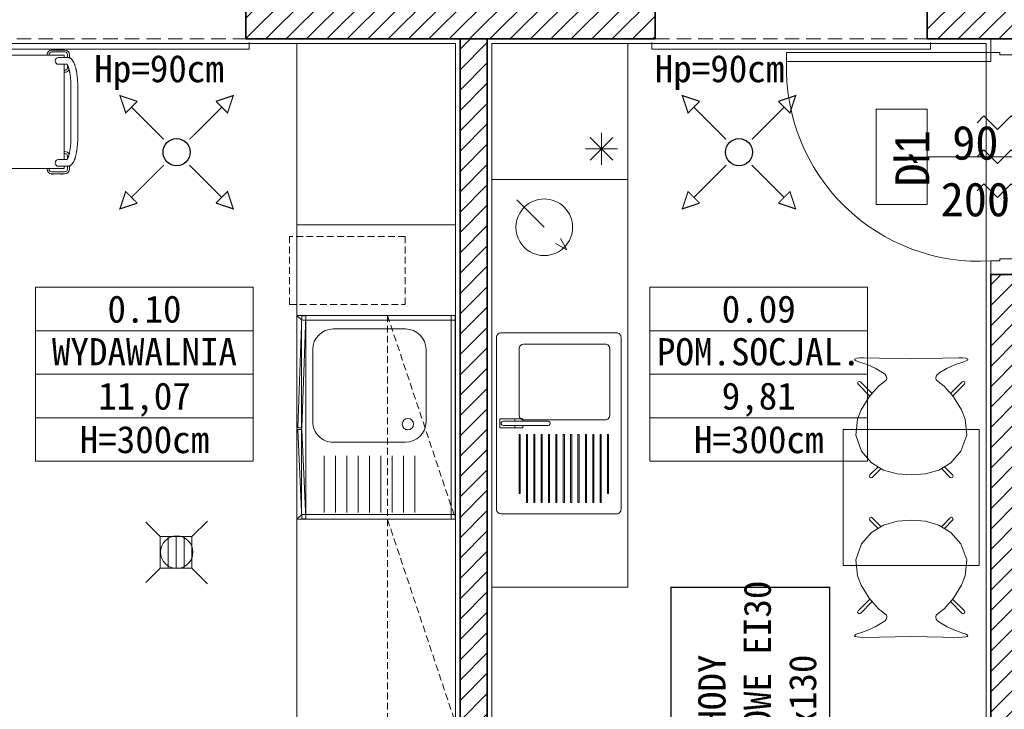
# Model space of a CAD drawing. Header units: millimetres. Extents: x -1373 to 28294, y -9636 to 187.
# Tile 71 of 133: x 4384 to 4818, y -4366 to -4062. Entities that reach past the tile are written whole.
import ezdxf
from ezdxf.enums import TextEntityAlignment as Align

# ---------------------------------------------------------------- set-up
doc = ezdxf.new("R2010")
doc.units = ezdxf.units.MM
doc.linetypes.add('DASHED', pattern=[0.75, 0.5, -0.25])
doc.linetypes.add('HIDDEN2', pattern=[4.7625, 3.175, -1.5875])
for name, color, linetype, lineweight in [('3987417c-e224-4861-8c51-863ca10e2d8a$0$LABO _ WYPOSAŻENIE _ 3 WIDOKOWA CIENKA', 8, 'Continuous', 9), ('3987417c-e224-4861-8c51-863ca10e2d8a$0$T_opisy', 8, 'Continuous', 13), ('_k_kreskowanie', 250, 'Continuous', 9), ('_k_opis', 7, 'Continuous', 13), ('_k_stolarka', 7, 'Continuous', 13), ('_k_tabela', 7, 'Continuous', 13), ('_k_wentylacja', 7, 'Continuous', 15), ('_k_wymiar', 7, 'Continuous', 9), ('_k_wyposażenia', 251, 'Continuous', 9), ('_k_zarys', 7, 'HIDDEN2', 20), ('_k_śc_dz_nadziemie', 211, 'Continuous', 30), ('_k_ściany', 223, 'Continuous', 35)]:
    doc.layers.add(name, color=color, linetype=linetype, lineweight=lineweight)
doc.layers.add('_k_niewidoczna', color=72, linetype='Continuous', lineweight=9, plot=False)
doc.styles.add('3987417c-e224-4861-8c51-863ca10e2d8a$0$MAJOR', font='ROMANS.SHX', dxfattribs={"width": 0.7})
doc.styles.add('GENERATED_STYLE_1', font='MS Gothic.ttf')
doc.styles.add('GENERATED_STYLE_2', font='MS Gothic.ttf')
doc.dimstyles.new('1 - 100   (15cm)', dxfattribs={"dimscale": 5, "dimtxt": 3, "dimasz": 1.6, "dimexe": 1, "dimexo": 1, "dimgap": 1, "dimtad": 1, "dimdec": 0, "dimzin": 12, "dimdsep": 46, "dimtxsty": 'GENERATED_STYLE_1', "dimblk1": 'OBLIQUE', "dimblk2": 'OBLIQUE', "dimsah": 1, "dimcen": 0, "dimdle": 1, "dimclrd": 256, "dimclre": 256, "dimclrt": 4, "dimazin": 0, "dimtfac": 0.75, "dimtdec": 0, "dimtix": 1, "dimtmove": 1, "dimatfit": 3, "dimldrblk": 'OBLIQUE', "dimfxl": 1, "dimfxlon": 1, "dimtvp": 0.75, "dimtfillclr": 1, "dimtolj": 1, "dimtzin": 0, "dimarcsym": 0})

# ---------------------------------------------------------------- blocks, each defined once
blk = doc.blocks.new('D_90')
at = {"layer": '_k_niewidoczna'}
blk.add_lwpolyline([(135862.75, 36163.65), (135952.75, 36163.65)], dxfattribs=at)
at = {"layer": '_k_opis'}
blk.add_lwpolyline([(135907.75, 36163.65), (135907.75, 36123.65), (135928.75, 36123.65), (135928.75, 36101.15), (135886.75, 36101.15), (135886.75, 36123.65), (135907.75, 36123.65)], dxfattribs=at)
at = {"layer": '_k_stolarka'}
for points in [[(135855.75, 36151.65), (135855.75, 36163.65), (135862.75, 36163.65), (135862.75, 36155.65), (135861.75, 36155.65), (135861.75, 36151.65), (135855.75, 36151.65)], [(135959.75, 36151.65), (135959.75, 36163.65), (135952.75, 36163.65), (135952.75, 36155.65), (135953.75, 36155.65), (135953.75, 36151.65), (135959.75, 36151.65)]]:
    blk.add_lwpolyline(points, dxfattribs=at)
blk.add_lwpolyline([(135861.75, 36151.65), (135865.75, 36151.65), (135865.75, 36061.65), (135861.75, 36061.65)], close=True, dxfattribs=at)
blk.add_lwpolyline([(135865.75, 36061.65, 0.441517), (135953.75, 36151.65)], format="xyb", dxfattribs=at)
at = {"layer": '_k_ściany'}
for points in [[(135855.75, 36151.65), (135855.75, 36163.65)], [(135959.75, 36151.65), (135959.75, 36163.65)]]:
    blk.add_lwpolyline(points, dxfattribs=at)
blk = doc.blocks.new('zlew')
at = {"layer": '_k_wyposażenia'}
for p, q in [((29120.1, -2932.34), (29200.1, -2932.34)), ((29198.1, -2934.34), (29122.1, -2934.34)), ((29120.1, -2936.34), (29120.1, -2987.34)), ((29162.09, -2935.94), (29158.1, -2935.94)), ((29158.1, -2935.94), (29158.1, -2942.44)), ((29159.2, -2937.34), (29159.2, -2957.13)), ((29159.2, -2942.44), (29159.2, -2937.34)), ((29161, -2957.13), (29161, -2937.34)), ((29161, -2937.34), (29161, -2942.44)), ((29162.09, -2942.44), (29162.09, -2935.94)), ((29200.1, -2987.34), (29200.1, -2936.34)), ((29158.1, -2942.44), (29159.2, -2942.44)), ((29159.2, -2942.54), (29158.13, -2942.54)), ((29158.13, -2942.54), (29158.13, -2946.04)), ((29159.2, -2946.04), (29159.2, -2942.54)), ((29161, -2942.44), (29162.09, -2942.44)), ((29162.07, -2942.54), (29161, -2942.54)), ((29161, -2942.54), (29161, -2946.04)), ((29162.07, -2946.04), (29162.07, -2942.54)), ((29125.1, -2946.34), (29125.1, -2982.34)), ((29156.6, -2944.34), (29127.1, -2944.34)), ((29158.13, -2946.04), (29159.2, -2946.04)), ((29158.6, -2982.34), (29158.6, -2946.34)), ((29161, -2946.04), (29162.07, -2946.04)), ((29191.1, -2944.34), (29165.1, -2944.34)), ((29165.1, -2944.34), (29165.1, -2944.84)), ((29165.1, -2944.84), (29191.1, -2944.84)), ((29195.1, -2947.59), (29165.1, -2947.59)), ((29165.1, -2947.59), (29165.1, -2948.09)), ((29165.1, -2948.09), (29195.1, -2948.09)), ((29191.1, -2944.84), (29191.1, -2944.34)), ((29195.1, -2948.09), (29195.1, -2947.59)), ((29195.1, -2950.84), (29165.1, -2950.84)), ((29165.1, -2950.84), (29165.1, -2951.34)), ((29165.1, -2951.34), (29195.1, -2951.34)), ((29195.1, -2951.34), (29195.1, -2950.84)), ((29195.1, -2954.09), (29165.1, -2954.09)), ((29165.1, -2954.09), (29165.1, -2954.59)), ((29165.1, -2954.59), (29195.1, -2954.59)), ((29195.1, -2954.59), (29195.1, -2954.09)), ((29195.1, -2957.34), (29165.1, -2957.34)), ((29165.1, -2957.34), (29165.1, -2957.84)), ((29165.1, -2957.84), (29195.1, -2957.84)), ((29195.1, -2960.59), (29165.1, -2960.59)), ((29165.1, -2960.59), (29165.1, -2961.09)), ((29165.1, -2961.09), (29195.1, -2961.09)), ((29195.1, -2957.84), (29195.1, -2957.34)), ((29195.1, -2961.09), (29195.1, -2960.59)), ((29195.1, -2963.84), (29165.1, -2963.84)), ((29165.1, -2963.84), (29165.1, -2964.34)), ((29165.1, -2964.34), (29195.1, -2964.34)), ((29195.1, -2964.34), (29195.1, -2963.84)), ((29195.1, -2967.09), (29165.1, -2967.09)), ((29165.1, -2967.09), (29165.1, -2967.59)), ((29165.1, -2967.59), (29195.1, -2967.59)), ((29195.1, -2967.59), (29195.1, -2967.09)), ((29195.1, -2970.34), (29165.1, -2970.34)), ((29165.1, -2970.34), (29165.1, -2970.84)), ((29165.1, -2970.84), (29195.1, -2970.84)), ((29195.1, -2973.59), (29165.1, -2973.59)), ((29165.1, -2973.59), (29165.1, -2974.09)), ((29165.1, -2974.09), (29195.1, -2974.09)), ((29195.1, -2970.84), (29195.1, -2970.34)), ((29195.1, -2974.09), (29195.1, -2973.59)), ((29195.1, -2976.84), (29165.1, -2976.84)), ((29165.1, -2976.84), (29165.1, -2977.34)), ((29165.1, -2977.34), (29195.1, -2977.34)), ((29195.1, -2977.34), (29195.1, -2976.84)), ((29195.1, -2980.09), (29165.1, -2980.09)), ((29165.1, -2980.09), (29165.1, -2980.59)), ((29165.1, -2980.59), (29195.1, -2980.59)), ((29195.1, -2980.59), (29195.1, -2980.09)), ((29127.1, -2984.34), (29156.6, -2984.34)), ((29191.1, -2983.34), (29165.1, -2983.34)), ((29165.1, -2983.34), (29165.1, -2983.84)), ((29165.1, -2983.84), (29191.1, -2983.84)), ((29191.1, -2983.84), (29191.1, -2983.34)), ((29122.1, -2989.34), (29198.1, -2989.34)), ((29120.1, -2992.34), (29200.1, -2992.34))]:
    blk.add_line(p, q, dxfattribs=at)
for centre, major_axis, start_param, end_param in [((29122.1, -2936.34), (-1.41, 1.41), -0.785398, 0.785398), ((29198.1, -2936.34), (1.41, 1.41), 5.497787, 7.068583), ((29160.1, -2937.34), (-0.636, 0.636), 3.926991, 7.068583), ((29160.1, -2937.34), (-0.636, 0.636), 3.926991, 7.068583), ((29127.1, -2946.34), (-1.41, 1.41), -0.785398, 0.785398), ((29156.6, -2946.34), (1.41, 1.41), 5.497787, 7.068583), ((29160.1, -2957.13), (-0.636, 0.636), 0.787968, 3.929561), ((29127.1, -2982.34), (1.41, 1.41), 2.356194, 3.926991), ((29156.6, -2982.34), (-1.41, 1.41), 2.356194, 3.926991), ((29122.1, -2987.34), (1.41, 1.41), 2.356194, 3.926991), ((29198.1, -2987.34), (-1.41, 1.41), 2.356194, 3.926991)]:
    blk.add_ellipse(centre, major_axis=major_axis, ratio=1, start_param=start_param, end_param=end_param, dxfattribs=at)
blk.add_point((29127.1, -2984.34), dxfattribs=at)
blk = doc.blocks.new('czajnik')
at = {"layer": '_k_wyposażenia'}
for p, q in [((29072.91, -2966.98), (29060.75, -2954.83)), ((29082.82, -2976.9), (29077.86, -2974.14)), ((29082.82, -2976.9), (29080.07, -2971.93))]:
    blk.add_line(p, q, dxfattribs=at)
for start_param, end_param in [(3.141593, 6.283185), (0, 3.141593)]:
    blk.add_ellipse((29072.91, -2966.98), major_axis=(-8.84, 8.84), ratio=1, start_param=start_param, end_param=end_param, dxfattribs=at)
blk = doc.blocks.new('Krzesło stylowe 01 20')
at = {"layer": '_k_wyposażenia'}
for p, q in [((3.1, 525.9), (0, 523.2)), ((0, 523.2), (2.2, 519.5)), ((9.7, 527.8), (3.1, 525.9)), ((23.9, 529.4), (9.7, 527.8)), ((40.1, 530.1), (23.9, 529.4)), ((250, 525.9), (40.1, 530.1)), ((250, 525.9), (459.9, 530.1)), ((459.9, 530.1), (476.1, 529.4)), ((476.1, 529.4), (490.3, 527.8)), ((490.3, 527.8), (496.9, 525.9)), ((496.9, 525.9), (500, 523.2)), ((500, 523.2), (497.8, 519.5)), ((2.2, 519.5), (7.7, 516)), ((7.7, 516), (22.4, 511.1)), ((22.4, 511.1), (55, 499.6)), ((55, 499.6), (91.2, 483.8)), ((91.2, 483.8), (127.7, 461.9)), ((408.8, 483.8), (372.3, 461.9)), ((445, 499.6), (408.8, 483.8)), ((477.6, 511.1), (445, 499.6)), ((492.3, 516), (477.6, 511.1)), ((497.8, 519.5), (492.3, 516)), ((127.7, 461.9), (134.6, 456.4)), ((134.6, 456.4), (140, 449.1)), ((140, 449.1), (141.9, 439.5)), ((141.9, 439.5), (140.4, 432.1)), ((360, 449.1), (358.1, 439.5)), ((358.1, 439.5), (359.6, 432.1)), ((365.4, 456.4), (360, 449.1)), ((372.3, 461.9), (365.4, 456.4)), ((15.7, 423.7), (13.5, 418.5)), ((13.5, 418.5), (15.6, 413.2)), ((15.6, 413.2), (67.4, 360.9)), ((20.9, 425.9), (15.7, 423.7)), ((26.1, 423.8), (20.9, 425.9)), ((26.1, 423.8), (77.2, 372.1)), ((105, 404), (64.3, 357.4)), ((124.4, 419.1), (105, 404)), ((140.4, 432.1), (124.4, 419.1)), ((359.6, 432.1), (375.6, 419.1)), ((375.6, 419.1), (395, 404)), ((395, 404), (435.7, 357.4)), ((473.9, 423.8), (422.8, 372.1)), ((484.4, 413.2), (432.6, 360.9)), ((473.9, 423.8), (479.1, 425.9)), ((479.1, 425.9), (484.3, 423.7)), ((484.3, 423.7), (486.5, 418.5)), ((486.5, 418.5), (484.4, 413.2)), ((64.3, 357.4), (29.1, 299.9)), ((435.7, 357.4), (470.9, 299.9)), ((29.1, 299.9), (12.5, 258.7)), ((470.9, 299.9), (487.5, 258.7)), ((12.5, 258.7), (5.5, 187.8)), ((487.5, 258.7), (494.5, 187.8)), ((5.5, 187.8), (31.1, 117.7)), ((494.5, 187.8), (468.9, 117.7)), ((31.1, 117.7), (75.1, 67)), ((468.9, 117.7), (424.9, 67)), ((103.4, 49.1), (67.5, 12.8)), ((75.1, 67), (128.2, 34.5)), ((103.7, 49.5), (103.4, 49.1)), ((424.9, 67), (371.8, 34.5)), ((396.3, 49.5), (396.6, 49.1)), ((396.6, 49.1), (432.5, 12.8)), ((67.5, 12.8), (65.3, 7.5)), ((65.3, 7.5), (67.5, 2.2)), ((67.5, 2.2), (72.7, 0)), ((72.7, 0), (77.9, 2.1)), ((113.9, 38.6), (77.9, 2.1)), ((116.8, 41.5), (113.9, 38.6)), ((128.2, 34.5), (187.5, 17.4)), ((250, 12.9), (187.5, 17.4)), ((250, 12.9), (312.5, 17.4)), ((371.8, 34.5), (312.5, 17.4)), ((383.2, 41.5), (386.1, 38.6)), ((386.1, 38.6), (422.1, 2.1)), ((427.3, 0), (422.1, 2.1)), ((432.5, 2.2), (427.3, 0)), ((432.5, 12.8), (434.7, 7.5)), ((434.7, 7.5), (432.5, 2.2))]:
    blk.add_line(p, q, dxfattribs=at)
blk = doc.blocks.new('3987417c-e224-4861-8c51-863ca10e2d8a$0$A$Ca22019d2')
for p, q in [((0.15, 46.95), (0.15, 52.75)), ((1, 52.75), (1, 46.95)), ((7.95, 54.75), (2.15, 54.75)), ((2.15, 53.9), (7.95, 53.9)), ((4.05, 54.9), (3.15, 54.9)), ((3.15, 54.9), (3.15, 54.75)), ((4.05, 54.75), (4.05, 54.9)), ((8.25, 54.9), (7.35, 54.9)), ((7.35, 54.9), (7.35, 54.75)), ((8.25, 54.73), (8.25, 54.9)), ((9.1, 52.75), (9.1, 52.45)), ((9.95, 52.45), (9.95, 52.75)), ((64.95, 52.45), (64.95, 52.75)), ((65.8, 52.75), (65.8, 52.45)), ((66.65, 54.9), (67.55, 54.9)), ((66.65, 54.9), (66.65, 54.73)), ((66.95, 54.75), (72.75, 54.75)), ((72.75, 53.9), (66.95, 53.9)), ((67.55, 54.75), (67.55, 54.9)), ((70.85, 54.9), (71.75, 54.9)), ((70.85, 54.9), (70.85, 54.75)), ((71.75, 54.75), (71.75, 54.9)), ((73.9, 52.75), (73.9, 51.45)), ((74.75, 51.29), (74.75, 52.75)), ((0, 50.85), (0, 51.75)), ((0.15, 51.75), (0, 51.75)), ((0, 50.85), (0.15, 50.85)), ((70.35, 51.45), (69.95, 51.45)), ((69.95, 48.45), (70.35, 48.45)), ((73.92, 51.45), (70.35, 51.45)), ((70.35, 48.45), (73.68, 48.45)), ((73.9, 48.11), (73.9, 46.95)), ((74.9, 51.75), (74.75, 51.75)), ((74.9, 51.23), (74.9, 51.75)), ((0, 46.65), (0, 47.55)), ((0.15, 47.55), (0, 47.55)), ((0, 46.65), (0.17, 46.65)), ((2.15, 45.8), (2.45, 45.8)), ((2.45, 44.95), (2.15, 44.95)), ((72.75, 45.8), (72.45, 45.8)), ((72.45, 44.95), (72.75, 44.95)), ((75.45, 38.25), (75.45, 16.65)), ((78.45, 16.65), (78.45, 38.25)), ((2.45, 9.95), (2.15, 9.95)), ((2.15, 9.1), (2.45, 9.1)), ((72.45, 9.95), (72.75, 9.95)), ((72.75, 9.1), (72.45, 9.1)), ((0, 8.25), (0, 7.35)), ((0.17, 8.25), (0, 8.25)), ((0, 7.35), (0.15, 7.35)), ((0.15, 7.95), (0.15, 2.15)), ((1, 2.15), (1, 7.95)), ((70.35, 6.45), (69.95, 6.45)), ((73.68, 6.45), (70.35, 6.45)), ((73.9, 6.79), (73.9, 7.95)), ((0, 4.05), (0, 3.15)), ((0.15, 4.05), (0, 4.05)), ((0, 3.15), (0.15, 3.15)), ((2.15, 1), (7.95, 1)), ((7.95, 0.15), (2.15, 0.15)), ((3.15, 0.15), (3.15, 0)), ((4.05, 0), (3.15, 0)), ((4.05, 0), (4.05, 0.15)), ((7.35, 0.15), (7.35, 0)), ((8.25, 0), (7.35, 0)), ((8.25, 0), (8.25, 0.17)), ((9.1, 2.15), (9.1, 2.45)), ((9.95, 2.45), (9.95, 2.15)), ((64.95, 2.45), (64.95, 2.15)), ((65.8, 2.15), (65.8, 2.45)), ((66.65, 0.17), (66.65, 0)), ((66.65, 0), (67.55, 0)), ((72.75, 1), (66.95, 1)), ((66.95, 0.15), (72.75, 0.15)), ((67.55, 0), (67.55, 0.15)), ((69.95, 3.45), (70.35, 3.45)), ((70.35, 3.45), (73.92, 3.45)), ((70.85, 0.15), (70.85, 0)), ((70.85, 0), (71.75, 0)), ((71.75, 0), (71.75, 0.15)), ((73.9, 2.15), (73.9, 3.45)), ((74.75, 3.61), (74.75, 2.15)), ((74.75, 3.15), (74.9, 3.15)), ((74.9, 3.67), (74.9, 3.15))]:
    blk.add_line(p, q)
for points in [[(72.45, 3.45), (72.45, 2.45), (2.45, 2.45), (2.45, 52.45), (72.45, 52.45), (72.45, 51.45)], [(72.45, 48.45), (72.45, 6.45)], [(3.48, 4.94), (3.48, 9.13), (7.69, 9.13), (7.69, 8.21), (4.42, 8.21), (4.42, 4.94), (3.48, 4.94), (4.42, 4.94)], [(4.91, 4.47), (8.17, 4.47), (8.17, 7.72), (9.1, 7.72), (9.1, 3.53), (4.91, 3.53), (4.91, 4.47)]]:
    blk.add_lwpolyline(points)
blk.add_lwpolyline([(4.92, 7.72), (7.67, 7.72), (7.67, 4.97), (4.92, 4.97)], close=True)
for centre, radius, start, end in [((2.15, 52.75), 2, 90, 180), ((2.15, 52.75), 1.15, 90, 180), ((7.95, 52.75), 2, 0, 90), ((7.95, 52.75), 1.15, 0, 90), ((66.95, 52.75), 2, 90, 180), ((66.95, 52.75), 1.15, 90, 180), ((72.75, 52.75), 2, 0, 90), ((72.75, 52.75), 1.15, 0, 90), ((69.95, 49.95), 1.5, 90, 270), ((2.15, 46.95), 2, 180, 270), ((2.15, 46.95), 1.15, 180, 270), ((72.75, 46.95), 1.15, 270, 0), ((72.75, 46.95), 2, 270, 337.6585), ((2.15, 7.95), 2, 90, 180), ((2.15, 7.95), 1.15, 90, 180), ((72.75, 7.95), 2, 21.6954, 90), ((72.75, 7.95), 1.15, 0, 90), ((69.95, 4.95), 1.5, 90, 270), ((2.15, 2.15), 2, 180, 270), ((2.15, 2.15), 1.15, 180, 270), ((7.95, 2.15), 2, 270, 0), ((7.95, 2.15), 1.15, 270, 0), ((66.95, 2.15), 2, 180, 270), ((66.95, 2.15), 1.15, 180, 270), ((72.75, 2.15), 2, 270, 0), ((72.75, 2.15), 1.15, 270, 0)]:
    blk.add_arc(centre, radius, start, end)
for points, knots in [([(73.68, 48.45), (73.68, 48.45), (73.7, 48.42), (73.74, 48.37), (73.82, 48.25), (73.9, 48.11), (73.99, 47.94), (74.09, 47.73), (74.19, 47.49), (74.29, 47.22), (74.39, 46.92), (74.49, 46.59), (74.59, 46.23), (74.69, 45.85), (74.78, 45.44), (74.87, 45), (74.95, 44.54), (75.03, 44.07), (75.11, 43.57), (75.17, 43.06), (75.23, 42.53), (75.29, 41.98), (75.33, 41.43), (75.37, 40.86), (75.4, 40.29), (75.43, 39.71), (75.44, 39.12), (75.45, 38.64), (75.45, 38.35), (75.45, 38.25)], [0.0798104, 0.0798104, 0.0798104, 0.0798104, 0.0820924, 0.1118573, 0.1424248, 0.1738603, 0.206164, 0.2392938, 0.2731832, 0.3077534, 0.3429227, 0.378612, 0.4147482, 0.4512657, 0.4881074, 0.5252237, 0.562572, 0.6001162, 0.6378254, 0.6756736, 0.7136382, 0.7516999, 0.7898421, 0.8280501, 0.866311, 0.9046133, 0.9429462, 0.9813, 1, 1, 1, 1]), ([(78.45, 38.25), (78.45, 38.36), (78.45, 38.68), (78.44, 39.21), (78.42, 39.83), (78.4, 40.45), (78.37, 41.07), (78.32, 41.68), (78.27, 42.28), (78.21, 42.87), (78.15, 43.45), (78.07, 44.02), (77.99, 44.58), (77.9, 45.12), (77.8, 45.65), (77.69, 46.16), (77.58, 46.65), (77.46, 47.13), (77.32, 47.59), (77.18, 48.03), (77.03, 48.45), (76.87, 48.86), (76.69, 49.24), (76.5, 49.61), (76.29, 49.96), (76.07, 50.27), (75.85, 50.53), (75.63, 50.75), (75.41, 50.93), (75.19, 51.09), (74.95, 51.21), (74.7, 51.32), (74.44, 51.4), (74.17, 51.44), (74, 51.45), (73.92, 51.45)], [0, 0, 0, 0, 0.016783, 0.048646, 0.080517, 0.112401, 0.144304, 0.176235, 0.208202, 0.240216, 0.272286, 0.304426, 0.33665, 0.368975, 0.401423, 0.434019, 0.466794, 0.499787, 0.533047, 0.566632, 0.600617, 0.635087, 0.670133, 0.705816, 0.742076, 0.778392, 0.808944, 0.837176, 0.863332, 0.887809, 0.911004, 0.933263, 0.957153, 0.980204, 1, 1, 1, 1]), ([(75.45, 16.65), (75.45, 16.55), (75.45, 16.25), (75.44, 15.75), (75.43, 15.17), (75.4, 14.59), (75.37, 14.01), (75.33, 13.45), (75.28, 12.89), (75.23, 12.35), (75.17, 11.82), (75.1, 11.3), (75.03, 10.8), (74.95, 10.32), (74.86, 9.86), (74.77, 9.43), (74.68, 9.01), (74.58, 8.63), (74.48, 8.27), (74.37, 7.93), (74.27, 7.63), (74.17, 7.36), (74.06, 7.12), (73.96, 6.91), (73.87, 6.74), (73.79, 6.6), (73.72, 6.51), (73.69, 6.46), (73.68, 6.45)], [0, 0, 0, 0, 0.0201642, 0.0585284, 0.0968867, 0.1352266, 0.1735385, 0.2118124, 0.2500374, 0.2882015, 0.3262911, 0.364291, 0.4021836, 0.4399487, 0.4775625, 0.5149975, 0.5522209, 0.5891944, 0.625873, 0.662204, 0.6981264, 0.7335706, 0.7684596, 0.8027108, 0.8362414, 0.8689768, 0.9008647, 0.9201399, 0.9201399, 0.9201399, 0.9201399]), ([(73.92, 3.45), (74, 3.45), (74.17, 3.46), (74.43, 3.5), (74.68, 3.57), (74.93, 3.67), (75.16, 3.8), (75.39, 3.95), (75.61, 4.13), (75.82, 4.34), (76.03, 4.58), (76.23, 4.86), (76.43, 5.17), (76.63, 5.53), (76.81, 5.91), (76.98, 6.31), (77.14, 6.74), (77.29, 7.19), (77.42, 7.65), (77.55, 8.13), (77.67, 8.62), (77.78, 9.13), (77.88, 9.66), (77.97, 10.2), (78.06, 10.76), (78.13, 11.33), (78.2, 11.91), (78.26, 12.5), (78.31, 13.1), (78.36, 13.71), (78.39, 14.33), (78.42, 14.95), (78.44, 15.57), (78.45, 16.14), (78.45, 16.5), (78.45, 16.65)], [0, 0, 0, 0, 0.019889, 0.041977, 0.064139, 0.086646, 0.109794, 0.133917, 0.159395, 0.186639, 0.216038, 0.247809, 0.281757, 0.317147, 0.352964, 0.388411, 0.423306, 0.457659, 0.491544, 0.525039, 0.558217, 0.591137, 0.623846, 0.656382, 0.688777, 0.721055, 0.753238, 0.785342, 0.817382, 0.849369, 0.881315, 0.913229, 0.945119, 0.976994, 1, 1, 1, 1])]:
    blk.add_open_spline(points, degree=3, knots=knots)
blk = doc.blocks.new('3987417c-e224-4861-8c51-863ca10e2d8a$0$A$C46b7e9b8')
for p, q in [((0, 0), (0, 70)), ((0, 70), (90, 70)), ((0, 69.8), (90, 69.8)), ((2.1, 2.44), (2.1, 69.8)), ((87.9, 69.8), (87.9, 2.4)), ((90, 70), (90, 0)), ((15.1, 57), (46.9, 57)), ((6, 16.1), (6, 47.9)), ((56, 47.9), (56, 16.1)), ((62, 52), (87, 52)), ((62, 47), (87, 47)), ((62, 42), (87, 42)), ((62, 37), (87, 37)), ((62, 32), (87, 32)), ((62, 27), (87, 27)), ((62, 22), (87, 22)), ((62, 17), (87, 17)), ((62, 12), (87, 12)), ((46.9, 7), (15.1, 7)), ((90, 0), (0, 0)), ((1.89, 1.92), (0.21, 0.21)), ((87.6, 2.1), (2.4, 2.14)), ((88.11, 1.89), (89.79, 0.21))]:
    blk.add_line(p, q)
at = {"ltscale": 0.2}
for p, q in [((90, 68), (0, 68)), ((0, 4), (90, 4))]:
    blk.add_line(p, q, dxfattribs=at)
blk.add_lwpolyline([(0, 0), (-40, 0), (-40, 70), (0, 70)])
for points in [[(49.67, 2.28), (0.3, 4), (0.24, 2.2), (49.61, 0.48)], [(50.33, 2.28), (89.7, 4), (89.76, 2.2), (50.39, 0.48)]]:
    blk.add_lwpolyline(points, close=True, dxfattribs=at)
blk.add_circle((48, 49), 2.5)
for centre, start, end in [((15.1, 47.9), 90, 180), ((46.9, 47.9), 0, 90), ((15.1, 16.1), 180, 270), ((46.9, 16.1), 270, 0)]:
    blk.add_arc(centre, 9.1, start, end)
blk = doc.blocks.new('metryczka_80')
at = {"layer": '_k_opis', "ltscale": 0.1}
for points in [[(-80, 0), (0, 0), (0, -64), (-80, -64)], [(-80, -16), (0, -16), (0, -48), (-80, -48)]]:
    blk.add_lwpolyline(points, close=True, dxfattribs=at)
blk.add_lwpolyline([(-80, -32), (0, -32)], dxfattribs=at)
for tag, style, flags, p in [('ATR_NR_POM', 'GENERATED_STYLE_1', 4, (-40, -13)), ('ATR_POM', 'GENERATED_STYLE_2', 4, (-40, -28.71)), ('ATR_POW', 'GENERATED_STYLE_1', 12, (-40, -45)), ('ATR_WYS', 'GENERATED_STYLE_1', 4, (-40, -61))]:
    blk.add_attdef(tag, text='', height=10, dxfattribs=dict(at, style=style, flags=flags)).set_placement(p, align=Align.CENTER)
blk = doc.blocks.new('_OBLIQUE')
at = {"color": 0, "linetype": 'ByBlock'}
blk.add_line((-0.5, -0.5), (0.5, 0.5), dxfattribs=at)
blk = doc.blocks.new('*D357')
at = {"layer": '_k_wymiar', "lineweight": -2, "transparency": 16777216}
for p, q in [((3745.24, -4021.1), (3745.24, -4075.1)), ((3750.24, -4026.1), (3740.24, -4026.1)), ((3750.24, -4070.1), (3740.24, -4070.1))]:
    blk.add_line(p, q, dxfattribs=at)
at = {"layer": 'Defpoints', "color": 0, "transparency": 16777216}
for p in [(4080.24, -4026.1), (3745.24, -4070.1), (5314.24, -4070.1)]:
    blk.add_point(p, dxfattribs=at)
at = {"layer": '_k_wymiar', "lineweight": -2, "transparency": 16777216, "xscale": 8, "yscale": 8, "zscale": 8}
for p, rotation in [((3745.24, -4026.1), 90), ((3745.24, -4070.1), 270)]:
    blk.add_blockref('_OBLIQUE', p, dxfattribs=dict(at, rotation=rotation))
at = {"layer": '_k_wymiar', "color": 4, "transparency": 16777216, "insert": (3732.74, -4048.1), "char_height": 15, "attachment_point": 5, "rotation": 90, "style": 'GENERATED_STYLE_1'}
blk.add_mtext('\\A1;44', dxfattribs=at)
blk = doc.blocks.new('*D358')
at = {"layer": '_k_wymiar', "lineweight": -2, "transparency": 16777216}
for p, q in [((4935.24, -4065.1), (4935.24, -4239.91)), ((4940.24, -4070.1), (4930.24, -4070.1)), ((4930.24, -4234.91), (4940.24, -4234.91))]:
    blk.add_line(p, q, dxfattribs=at)
at = {"layer": 'Defpoints', "color": 0, "transparency": 16777216}
for p in [(5314.24, -4070.1), (4124.24, -4234.91), (4935.24, -4234.91)]:
    blk.add_point(p, dxfattribs=at)
at = {"layer": '_k_wymiar', "lineweight": -2, "transparency": 16777216, "xscale": 8, "yscale": 8, "zscale": 8}
for p, rotation in [((4935.24, -4070.1), 90), ((4935.24, -4234.91), 270)]:
    blk.add_blockref('_OBLIQUE', p, dxfattribs=dict(at, rotation=rotation))
at = {"layer": '_k_wymiar', "color": 4, "transparency": 16777216, "insert": (4922.74, -4152.5), "char_height": 15, "attachment_point": 5, "rotation": 90, "style": 'GENERATED_STYLE_1'}
blk.add_mtext('\\A1;165', dxfattribs=at)
blk = doc.blocks.new('*D369')
at = {"layer": '_k_wymiar', "lineweight": -2, "transparency": 16777216}
for p, q in [((4328.26, -3796.1), (4328.26, -3786.1)), ((4578.26, -3796.1), (4578.26, -3786.1)), ((4323.26, -3791.1), (4583.26, -3791.1))]:
    blk.add_line(p, q, dxfattribs=at)
at = {"layer": 'Defpoints', "color": 0, "transparency": 16777216}
for p in [(4578.26, -3791.1), (4578.26, -4070.1), (4328.26, -4234.91)]:
    blk.add_point(p, dxfattribs=at)
at = {"layer": '_k_wymiar', "lineweight": -2, "transparency": 16777216, "xscale": 8, "yscale": 8, "zscale": 8, "rotation": 180}
blk.add_blockref('_OBLIQUE', (4328.26, -3791.1), dxfattribs=at)
at = {"layer": '_k_wymiar', "lineweight": -2, "transparency": 16777216, "xscale": 8, "yscale": 8, "zscale": 8}
blk.add_blockref('_OBLIQUE', (4578.26, -3791.1), dxfattribs=at)
at = {"layer": '_k_wymiar', "color": 4, "transparency": 16777216, "insert": (4453.26, -3778.6), "char_height": 15, "attachment_point": 5, "style": 'GENERATED_STYLE_1'}
blk.add_mtext('\\A1;250', dxfattribs=at)
blk = doc.blocks.new('*D176')
at = {"layer": '_k_wymiar', "lineweight": -2, "transparency": 16777216}
for p, q in [((4590.26, -3796.1), (4590.26, -3786.1)), ((4812.26, -3796.1), (4812.26, -3786.1)), ((4585.26, -3791.1), (4817.26, -3791.1))]:
    blk.add_line(p, q, dxfattribs=at)
at = {"layer": 'Defpoints', "color": 0, "transparency": 16777216}
for p in [(4812.26, -3791.1), (4590.26, -4070.1), (4812.26, -4070.1)]:
    blk.add_point(p, dxfattribs=at)
at = {"layer": '_k_wymiar', "lineweight": -2, "transparency": 16777216, "xscale": 8, "yscale": 8, "zscale": 8, "rotation": 180}
blk.add_blockref('_OBLIQUE', (4590.26, -3791.1), dxfattribs=at)
at = {"layer": '_k_wymiar', "lineweight": -2, "transparency": 16777216, "xscale": 8, "yscale": 8, "zscale": 8}
blk.add_blockref('_OBLIQUE', (4812.26, -3791.1), dxfattribs=at)
at = {"layer": '_k_wymiar', "color": 4, "transparency": 16777216, "insert": (4701.26, -3778.6), "char_height": 15, "attachment_point": 5, "style": 'GENERATED_STYLE_1'}
blk.add_mtext('\\A1;222', dxfattribs=at)
blk = doc.blocks.new('*D177')
at = {"layer": '_k_wymiar', "lineweight": -2, "transparency": 16777216}
for p, q in [((4812.26, -3796.1), (4812.26, -3786.1)), ((4824.26, -3796.1), (4824.26, -3786.1)), ((4812.26, -3791.1), (4804.26, -3791.1)), ((4812.26, -3791.1), (4824.26, -3791.1)), ((4824.26, -3791.1), (4832.26, -3791.1))]:
    blk.add_line(p, q, dxfattribs=at)
at = {"layer": 'Defpoints', "color": 0, "transparency": 16777216}
for p in [(4824.26, -3791.1), (4812.26, -4070.1), (4824.26, -4070.1)]:
    blk.add_point(p, dxfattribs=at)
at = {"layer": '_k_wymiar', "lineweight": -2, "transparency": 16777216, "xscale": 8, "yscale": 8, "zscale": 8}
blk.add_blockref('_OBLIQUE', (4812.26, -3791.1), dxfattribs=at)
at = {"layer": '_k_wymiar', "lineweight": -2, "transparency": 16777216, "xscale": 8, "yscale": 8, "zscale": 8, "rotation": 180}
blk.add_blockref('_OBLIQUE', (4824.26, -3791.1), dxfattribs=at)
at = {"layer": '_k_wymiar', "color": 4, "transparency": 16777216, "insert": (4818.26, -3778.6), "char_height": 15, "attachment_point": 5, "style": 'GENERATED_STYLE_1'}
blk.add_mtext('\\A1;12', dxfattribs=at)
blk = doc.blocks.new('O_120_rzut')
at = {"layer": '_k_opis'}
blk.add_lwpolyline([(-60, -22.5), (-60, -91.5), (-39, -91.5), (-39, -114), (-81, -114), (-81, -91.5), (-60, -91.5)], dxfattribs=at)
at = {"layer": '_k_stolarka'}
for points in [[(-121.5, 1.5), (-121.5, 4.5), (1.5, 4.5), (1.5, 1.5)], [(-120, -16), (-120, -24), (-112, -24), (-112, -22.5), (-113.5, -22.5), (-113.5, -16), (-120, -16)], [(-114.75, -16), (-114.75, -14.5), (-108.25, -14.5), (-108.25, -18), (-109.25, -18), (-109.25, -20.5), (-108.25, -20.5), (-108.25, -22.5), (-113.25, -22.5), (-113.25, -16), (-114.75, -16)], [(-5.25, -16), (-5.25, -14.5), (-11.75, -14.5), (-11.75, -18), (-10.75, -18), (-10.75, -20.5), (-11.75, -20.5), (-11.75, -22.5), (-6.75, -22.5), (-6.75, -16), (-5.25, -16)], [(0, -16), (0, -24), (-8, -24), (-8, -22.5), (-6.5, -22.5), (-6.5, -16), (0, -16)], [(-115, -44), (-115, -48.35), (-5, -48.35), (-5, -42)]]:
    blk.add_lwpolyline(points, dxfattribs=at)
for points in [[(-11.75, -18), (-108.25, -18), (-108.25, -14.5), (-11.75, -14.5)], [(-108.25, -22.5), (-11.75, -22.5), (-11.75, -20.5), (-108.25, -20.5)]]:
    blk.add_lwpolyline(points, close=True, dxfattribs=at)
at = {"layer": '_k_zarys', "ltscale": 2}
for points in [[(-120, 0), (0, 0)], [(-115, -44), (-5, -44)]]:
    blk.add_lwpolyline(points, dxfattribs=at)
at = {"layer": '_k_ściany'}
for points in [[(-120, 0), (-120, -24), (-115, -24), (-115, -44)], [(0, 0), (0, -24), (-5, -24), (-5, -44)]]:
    blk.add_lwpolyline(points, dxfattribs=at)
blk = doc.blocks.new('kratka_sc')
at = {"layer": '_k_wyposażenia', "flags": 128}
for points in [[(352121.24, 25947.58), (352114.84, 25953.98)], [(352135.24, 25947.58), (352142.06, 25954.41)], [(352124.74, 25947.58), (352124.74, 25933.58)], [(352128.24, 25947.58), (352128.24, 25933.58)], [(352131.74, 25947.58), (352131.74, 25933.58)], [(352121.24, 25933.58), (352114.89, 25927.24)], [(352135.24, 25933.58), (352142.06, 25926.76)]]:
    blk.add_lwpolyline(points, dxfattribs=at)
blk.add_lwpolyline([(352121.24, 25947.58), (352135.24, 25947.58), (352135.24, 25933.58), (352121.24, 25933.58)], close=True, dxfattribs=at)
at = {"layer": '_k_wyposażenia'}
blk.add_circle((352128.52, 25940.67), 7.15, dxfattribs=at)
blk = doc.blocks.new('w_nawiew')
at = {"layer": '_k_wentylacja', "color": 142, "const_width": 0.5}
for points in [[(-17.36, 22.45), (-25, 25), (-22.45, 17.36), (-17.36, 22.45), (-19.91, 19.91), (-5.66, 5.66)], [(17.36, 22.45), (25, 25), (22.45, 17.36), (17.36, 22.45), (19.91, 19.91), (5.66, 5.66)], [(-17.36, -22.45), (-25, -25), (-22.45, -17.36), (-17.36, -22.45), (-19.91, -19.91), (-5.66, -5.66)], [(17.36, -22.45), (25, -25), (22.45, -17.36), (17.36, -22.45), (19.91, -19.91), (5.66, -5.66)]]:
    blk.add_lwpolyline(points, dxfattribs=at)
at = {"layer": '_k_wentylacja', "color": 142, "lineweight": 30}
blk.add_circle((0, 0), 6, dxfattribs=at)
blk = doc.blocks.new('w_mecha')
at = {"layer": '_k_wentylacja'}
for p in [(-1511.98, 960), (-1263.98, 960)]:
    blk.add_blockref('w_nawiew', p, dxfattribs=at)
blk = doc.blocks.new('nawietrzak')
at = {"layer": '_k_wentylacja'}
h = blk.add_hatch(color=144, dxfattribs=at)
h.dxf.hatch_style = 1
h.paths.add_polyline_path([(0, 0), (2, 12), (-2, 12)])
at = {"layer": '_k_wentylacja', "color": 144}
blk.add_lwpolyline([(0, 42), (0, 42), (0, 42), (3, 39), (-3, 33), (3, 27), (-3, 21), (3, 15), (0, 12), (2, 12), (0, 0), (-2, 12), (0, 12)], dxfattribs=at)
blk = doc.blocks.new('d_naw')
at = {"layer": '_k_wentylacja', "rotation": 180}
for p in [(0, 0), (15, 0), (30, 0)]:
    blk.add_blockref('nawietrzak', p, dxfattribs=at)
blk = doc.blocks.new('*D530')
at = {"layer": '_k_wymiar', "lineweight": -2, "transparency": 16777216}
for p, q in [((4578.26, -3796.1), (4578.26, -3786.1)), ((4590.26, -3796.1), (4590.26, -3786.1)), ((4578.26, -3791.1), (4570.26, -3791.1)), ((4578.26, -3791.1), (4590.26, -3791.1)), ((4590.26, -3791.1), (4598.26, -3791.1))]:
    blk.add_line(p, q, dxfattribs=at)
at = {"layer": 'Defpoints', "color": 0, "transparency": 16777216}
for p in [(4590.26, -3791.1), (4578.26, -4070.1), (4590.26, -4070.1)]:
    blk.add_point(p, dxfattribs=at)
at = {"layer": '_k_wymiar', "lineweight": -2, "transparency": 16777216, "xscale": 8, "yscale": 8, "zscale": 8}
blk.add_blockref('_OBLIQUE', (4578.26, -3791.1), dxfattribs=at)
at = {"layer": '_k_wymiar', "lineweight": -2, "transparency": 16777216, "xscale": 8, "yscale": 8, "zscale": 8, "rotation": 180}
blk.add_blockref('_OBLIQUE', (4590.26, -3791.1), dxfattribs=at)
at = {"layer": '_k_wymiar', "color": 4, "transparency": 16777216, "insert": (4584.26, -3778.6), "char_height": 15, "attachment_point": 5, "style": 'GENERATED_STYLE_1'}
blk.add_mtext('\\A1;12', dxfattribs=at)

msp = doc.modelspace()

# ---------------------------------------------------------------- hatches: boundary and pattern name
at = {"layer": '_k_kreskowanie', "ltscale": 2, "transparency": 33554687}
h = msp.add_hatch(dxfattribs=at)
h.set_pattern_fill('ANSI31', color=256, scale=2)
h.set_pattern_definition([(45, (1100.2866, -888.875), (-4.490128, 4.490128), [])])
h.paths.add_polyline_path([(4922.24, -4960.1), (4922.24, -4936.1), (4855.24, -4936.1), (4855.24, -5036.1), (4787.24, -5036.1), (4787.24, -5060.1), (4879.24, -5060.1), (4879.24, -4960.1)])
h.paths.add_polyline_path([(5921.24, -4253.1), (5945.24, -4253.1), (5945.24, -4046.1), (5314.24, -4046.1), (5314.24, -4070.1), (5414.24, -4070.1), (5414.24, -4296.1), (5432.24, -4296.1), (5432.24, -4070.1), (5921.24, -4070.1)])
h.paths.add_polyline_path([(5921.24, -4653.1), (5945.24, -4653.1), (5945.24, -4453.1), (5921.24, -4453.1)])
h.paths.add_polyline_path([(5866.74, -5036.1), (5866.74, -5060.1), (5945.24, -5060.1), (5945.24, -4853.1), (5921.24, -4853.1), (5921.24, -5036.1)])
h.paths.add_polyline_path([(5606.74, -5036.1), (5606.74, -5060.1), (5746.74, -5060.1), (5746.74, -5036.1)])
h.paths.add_polyline_path([(5346.74, -5036.1), (5346.74, -5060.1), (5486.74, -5060.1), (5486.74, -5036.1), (5432.24, -5036.1), (5432.24, -4692.1), (5414.24, -4692.1), (5414.24, -5036.1)])
h.paths.add_polyline_path([(5226.74, -5060.1), (5226.74, -5036.1), (5159.24, -5036.1), (5159.24, -4960.1), (5159.24, -4936.1), (5092.24, -4936.1), (5092.24, -4960.1), (5135.24, -4960.1), (5135.24, -5060.1)])
h.paths.add_polyline_path([(4100.24, -4770.1), (4124.24, -4770.1), (4124.24, -4692.1), (4100.24, -4692.1)])
h.paths.add_polyline_path([(4124.24, -4930.1), (4100.24, -4930.1), (4100.24, -5060.1), (4667.24, -5060.1), (4667.24, -5036.1), (4124.24, -5036.1)])
h.paths.add_polyline_path([(4124.24, -4226.91), (4100.24, -4226.91), (4100.24, -4304.5), (4124.24, -4304.5)])
h.paths.add_polyline_path([(4363.79, -4070.1), (4363.79, -4046.1), (4100.24, -4046.1), (4100.24, -4122.91), (4124.24, -4122.91), (4124.24, -4070.1)])
h.paths.add_polyline_path([(4664.26, -4070.1), (4664.26, -4046.1), (4483.79, -4046.1), (4483.79, -4070.1)])
h.paths.add_polyline_path([(4784.26, -4046.1), (4784.26, -4070.1), (5194.24, -4070.1), (5194.24, -4046.1)])
h.paths.add_polyline_path([(4192.23, -4542.1), (4192.23, -4524.1), (4124.24, -4524.1), (4124.24, -4464.5), (4100.24, -4464.5), (4100.24, -4542.1)])
h.paths.add_polyline_path([(4296.23, -4524.1), (4296.23, -4542.1), (4380.65, -4542.1), (4380.65, -4524.1)])
h.paths.add_polyline_path([(4598.26, -4542.1), (4598.26, -4524.1), (4484.65, -4524.1), (4484.65, -4542.1)])
h.paths.add_polyline_path([(4832.26, -4542.1), (4832.26, -4524.1), (4702.26, -4524.1), (4702.26, -4542.1)])
h.paths.add_polyline_path([(5197.24, -4524.1), (5197.24, -4542.1), (5432.24, -4542.1), (5432.24, -4400.1), (5414.24, -4400.1), (5414.24, -4524.1)])
h.paths.add_polyline_path([(5105.24, -4542.1), (5105.24, -4524.1), (4936.26, -4524.1), (4936.26, -4542.1)])
h = msp.add_hatch(dxfattribs=at)
h.set_pattern_fill('ANSI31', color=256, scale=2)
h.set_pattern_definition([(45, (209.761, 79.078), (-4.490128, 4.490128), [])])
h.paths.add_polyline_path([(4590.26, -4070.1), (4578.26, -4070.1), (4578.26, -4524.1), (4590.26, -4524.1)])
h = msp.add_hatch(dxfattribs=at)
h.set_pattern_fill('ANSI31', color=256, scale=2)
h.set_pattern_definition([(45, (443.761, -24.922), (-4.490128, 4.490128), [])])
h.paths.add_polyline_path([(4824.26, -4174.1), (4812.26, -4174.1), (4812.26, -4524.1), (4824.26, -4524.1), (4824.26, -4299.1), (5034.26, -4299.1), (5034.26, -4524.1), (5046.26, -4524.1), (5046.26, -4418.1), (5205.24, -4418.1), (5205.24, -4524.1), (5217.24, -4524.1), (5217.24, -4406.1), (5046.26, -4406.1), (5046.26, -4299.1), (5046.26, -4070.1), (5034.26, -4070.1), (5034.26, -4171.1), (4958.26, -4171.1), (4958.26, -4183.1), (5034.26, -4183.1), (5034.26, -4287.1), (4824.26, -4287.1), (4824.26, -4183.1), (4866.26, -4183.1), (4866.26, -4171.1), (4824.26, -4171.1)])

# ---------------------------------------------------------------- linework, layer by layer
at = {"layer": '_k_niewidoczna'}
for points in [[(4330.26, -4072.1), (4576.26, -4072.1), (4576.26, -4522.1), (4330.26, -4522.1)], [(4592.26, -4522.1), (4810.26, -4522.1), (4810.26, -4072.1), (4592.26, -4072.1)]]:
    msp.add_lwpolyline(points, close=True, dxfattribs=at)
at = {"layer": '_k_wyposażenia', "linetype": 'DASHED', "ltscale": 6}
for p, q in [((4546.26, -4192.1), (4576.26, -4282.1)), ((4546.26, -4282.1), (4576.26, -4372.1))]:
    msp.add_line(p, q, dxfattribs=at)
at = {"layer": '_k_wyposażenia'}
for points in [[(4576.26, -4072.1), (4506.26, -4072.1), (4506.26, -4152.1), (4576.26, -4152.1)], [(4592.26, -4312.1), (4652.26, -4312.1), (4652.26, -4072.1), (4592.26, -4072.1)], [(4747.22, -4242.51), (4807.22, -4242.51), (4807.22, -4302.51), (4747.22, -4302.51)], [(4576.26, -4282.1), (4506.26, -4282.1), (4506.26, -4462.1), (4576.26, -4462.1)]]:
    msp.add_lwpolyline(points, close=True, dxfattribs=at)
at = {"layer": '_k_wyposażenia', "ltscale": 2}
msp.add_lwpolyline([(4652.26, -4072.1), (4592.26, -4072.1), (4592.26, -4132.1), (4652.26, -4132.1)], close=True, dxfattribs=at)
at = {"layer": '_k_wyposażenia'}
for points in [[(4640.61, -4111.58), (4640.61, -4125.72)], [(4645.61, -4113.65), (4635.61, -4123.65)], [(4645.61, -4123.65), (4635.61, -4113.65)], [(4633.54, -4118.65), (4647.68, -4118.65)]]:
    msp.add_lwpolyline(points, dxfattribs=at)
at = {"layer": '_k_wyposażenia', "linetype": 'DASHED', "ltscale": 6}
for points in [[(4503, -4187.26), (4554, -4187.26), (4554, -4157.26), (4503, -4157.26)], [(4576.26, -4282.1), (4576.26, -4192.1), (4546.26, -4192.1), (4546.26, -4282.1)], [(4576.26, -4282.1), (4546.26, -4282.1), (4546.26, -4372.1), (4576.26, -4372.1)]]:
    msp.add_lwpolyline(points, close=True, dxfattribs=at)
at = {"layer": '_k_zarys', "ltscale": 2.5, "const_width": 0.5}
msp.add_lwpolyline([(4671.26, -4442.1), (4741.26, -4442.1), (4741.26, -4312.1), (4671.26, -4312.1)], close=True, dxfattribs=at)
at = {"layer": '_k_ściany'}
for points in [[(4664.26, -4070.1), (4483.79, -4070.1)], [(4483.79, -4070.1), (4578.26, -4070.1), (4578.26, -4524.1), (4484.65, -4524.1)], [(5194.24, -4070.1), (4784.26, -4070.1)], [(4824.26, -4418.1), (4824.26, -4524.1), (4812.26, -4524.1), (4812.26, -4174.1)]]:
    msp.add_lwpolyline(points, dxfattribs=at)
msp.add_lwpolyline([(4578.26, -4524.1), (4590.26, -4524.1), (4590.26, -4070.1), (4578.26, -4070.1)], close=True, dxfattribs=at)

# ---------------------------------------------------------------- block references
at = {"rotation": 270}
msp.add_blockref('d_naw', (4848.26, -4107.1), dxfattribs=at)
at = {"layer": '3987417c-e224-4861-8c51-863ca10e2d8a$0$LABO _ WYPOSAŻENIE _ 3 WIDOKOWA CIENKA', "xscale": -1, "rotation": 180}
msp.add_blockref('3987417c-e224-4861-8c51-863ca10e2d8a$0$A$Ca22019d2', (4331.23, -4074.85), dxfattribs=at)
at = {"layer": '_k_tabela', "ltscale": 0.1}
ref = msp.add_blockref('metryczka_80', (4487.09, -4179.69), dxfattribs=dict(at, xscale=1.2, yscale=1.2, zscale=1.2))
ref.add_attrib('ATR_POW', '11,07', dxfattribs={"layer": '_k_opis', "ltscale": 0.1, "height": 12, "style": 'GENERATED_STYLE_1'}).set_placement((4439.09, -4233.69), align=Align.CENTER)
ref.add_attrib('ATR_NR_POM', '0.10', dxfattribs={"layer": '_k_opis', "ltscale": 0.1, "height": 12, "style": 'GENERATED_STYLE_1'}).set_placement((4439.09, -4195.29), align=Align.CENTER)
ref.add_attrib('ATR_POM', 'WYDAWALNIA', dxfattribs={"layer": '_k_opis', "ltscale": 0.1, "height": 12, "style": 'GENERATED_STYLE_2'}).set_placement((4439.09, -4214.15), align=Align.CENTER)
ref.add_attrib('ATR_WYS', 'H=300cm', dxfattribs={"layer": '_k_opis', "ltscale": 0.1, "height": 12, "style": 'GENERATED_STYLE_1'}).set_placement((4439.09, -4252.89), align=Align.CENTER)
ref = msp.add_blockref('metryczka_80', (4757.97, -4179.69), dxfattribs=dict(at, xscale=1.2, yscale=1.2, zscale=1.2))
ref.add_attrib('ATR_POW', '9,81', dxfattribs={"layer": '_k_opis', "ltscale": 0.1, "height": 12, "style": 'GENERATED_STYLE_1'}).set_placement((4709.97, -4233.69), align=Align.CENTER)
ref.add_attrib('ATR_NR_POM', '0.09', dxfattribs={"layer": '_k_opis', "ltscale": 0.1, "height": 12, "style": 'GENERATED_STYLE_1'}).set_placement((4709.97, -4195.29), align=Align.CENTER)
ref.add_attrib('ATR_POM', 'POM.SOCJAL.', dxfattribs={"layer": '_k_opis', "ltscale": 0.1, "height": 12, "style": 'GENERATED_STYLE_2'}).set_placement((4709.97, -4214.15), align=Align.CENTER)
ref.add_attrib('ATR_WYS', 'H=300cm', dxfattribs={"layer": '_k_opis', "ltscale": 0.1, "height": 12, "style": 'GENERATED_STYLE_1'}).set_placement((4709.97, -4252.89), align=Align.CENTER)
at = {"layer": '_k_wentylacja'}
msp.add_blockref('w_mecha', (5965.24, -5080.1), dxfattribs=at)
at = {"layer": '_k_wyposażenia'}
for name, p in [('czajnik', (-24457.53, -1186.23)), ('kratka_sc', (-347675.21, -30237.27))]:
    msp.add_blockref(name, p, dxfattribs=at)
at = {"layer": '_k_wyposażenia', "rotation": 270}
msp.add_blockref('3987417c-e224-4861-8c51-863ca10e2d8a$0$A$C46b7e9b8', (4506.26, -4192.1), dxfattribs=at)
at = {"layer": '_k_wyposażenia', "xscale": -1, "rotation": 90}
msp.add_blockref('zlew', (1659.91, 24920.36), dxfattribs=at)
at = {"layer": '_k_wyposażenia', "linetype": 'Continuous', "xscale": -0.1, "yscale": 0.1, "zscale": 100}
msp.add_blockref('Krzesło stylowe 01 20', (4802.22, -4263.8), dxfattribs=at)
at = {"layer": '_k_wyposażenia', "linetype": 'Continuous', "xscale": 0.1, "yscale": 0.1, "zscale": 100, "rotation": 180}
msp.add_blockref('Krzesło stylowe 01 20', (4802.22, -4281.22), dxfattribs=at)
at = {"layer": '_k_śc_dz_nadziemie', "xscale": -1, "rotation": 180}
for p in [(4483.79, -4070.1), (4784.26, -4070.1)]:
    msp.add_blockref('O_120_rzut', p, dxfattribs=at)
at = {"layer": '_k_ściany', "ltscale": 2, "rotation": 270}
msp.add_blockref('D_90', (-31339.39, 131785.65), dxfattribs=at)

# ---------------------------------------------------------------- texts
at = {"layer": '3987417c-e224-4861-8c51-863ca10e2d8a$0$T_opisy', "insert": (4164.03, -4101.71), "char_height": 8, "attachment_point": 7, "style": '3987417c-e224-4861-8c51-863ca10e2d8a$0$MAJOR'}
msp.add_mtext_dynamic_manual_height_columns('\\pi11.90444;stanowisko przyjęcia \\P\\pi41.10444;dostaw ', width=109.4089, gutter_width=12.5, heights=[0], dxfattribs=at)
at = {"layer": '_k_opis', "width": 6.562500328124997e-15, "style": 'GENERATED_STYLE_1'}
for s, insert, char_height, attachment_point in [('Hp=90cm', (4445.52, -4077.2), 12, 2), ('Hp=90cm', (4692.67, -4077.2), 12, 2), ('90\\P{\\fMS Gothic|b0|i0|c128|p49;200}', (4805.48, -4148.63), 15, 8)]:
    msp.add_mtext(s, dxfattribs=dict(at, insert=insert, char_height=char_height, attachment_point=attachment_point))
at = {"layer": '_k_opis', "attachment_point": 8, "style": 'GENERATED_STYLE_1'}
for s, insert, char_height, width, rotation in [('{\\fMS Gothic|b1|i0|c128|p49;D\\fMS Gothic|b1|i0|c238|p49;ł1}', (4785.18, -4122.78), 15, 29.3114, 90.1714), ('SCHODY\\PSTRYCHOWE EI30\\P70x130', (4735.52, -4366.29), 12, 139.9454, 90)]:
    msp.add_mtext(s, dxfattribs=dict(at, insert=insert, char_height=char_height, width=width, rotation=rotation))

# ---------------------------------------------------------------- dimensions: what is measured, and where the dimension line sits
at = {"layer": '_k_wymiar'}
for base, p1, p2, picture, middle in [((4578.26, -3791.1), (4328.26, -4234.91), (4578.26, -4070.1), '*D369', (4453.26, -3778.6)), ((4590.26, -3791.1), (4578.26, -4070.1), (4590.26, -4070.1), '*D530', (4584.26, -3778.6)), ((4812.26, -3791.1), (4590.26, -4070.1), (4812.26, -4070.1), '*D176', (4701.26, -3778.6)), ((4824.26, -3791.1), (4812.26, -4070.1), (4824.26, -4070.1), '*D177', (4818.26, -3778.6))]:
    dim = msp.add_linear_dim(base=base, p1=p1, p2=p2, dimstyle='1 - 100   (15cm)', dxfattribs=at)
    dim.commit()
    dim.dimension.update_dxf_attribs({"geometry": picture, "text_midpoint": middle})
for base, p1, p2, picture, middle in [((3745.24, -4070.1), (4080.24, -4026.1), (5314.24, -4070.1), '*D357', (3732.74, -4048.1)), ((4935.24, -4234.91), (5314.24, -4070.1), (4124.24, -4234.91), '*D358', (4922.74, -4152.5))]:
    dim = msp.add_linear_dim(base=base, p1=p1, p2=p2, angle=90, dimstyle='1 - 100   (15cm)', dxfattribs=at)
    dim.commit()
    dim.dimension.update_dxf_attribs({"geometry": picture, "text_midpoint": middle})

doc.saveas('drawing.dxf')
